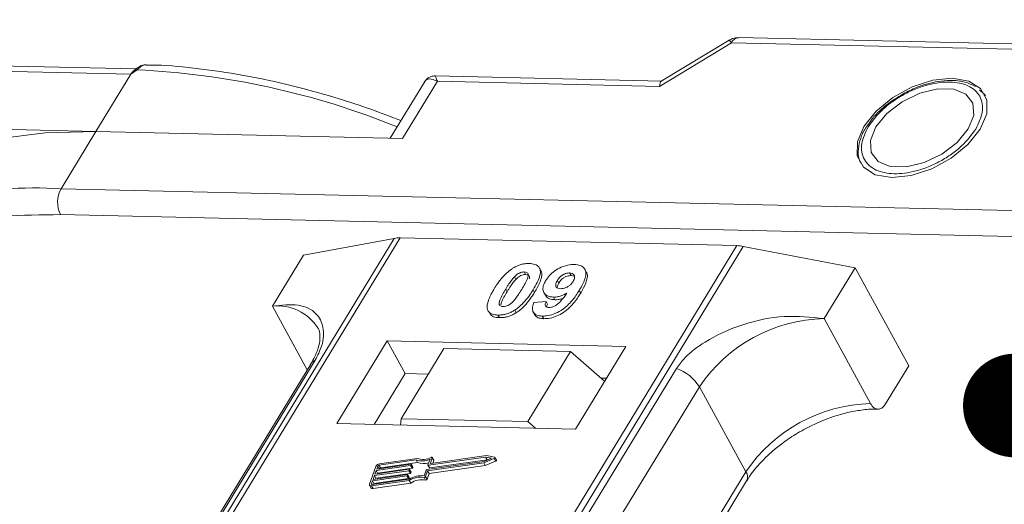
# Model space of a CAD drawing. Header units: millimetres. Extents: x -797 to 677, y 79 to 1112.
# Tile 73 of 75: x 473 to 520, y 901 to 925. Entities that reach past the tile are written whole.
import ezdxf

# ---------------------------------------------------------------- set-up
doc = ezdxf.new("R2010")
doc.units = ezdxf.units.MM
doc.styles.get("Standard").update_dxf_attribs({"font": '仿宋_GB2312.ttf', "width": 0.8})
doc.dimstyles.new('ISO-25.1', dxfattribs={"dimtxt": 6, "dimasz": 5, "dimexe": 3.5, "dimexo": 0.625, "dimgap": 1.5, "dimtad": 1, "dimtoh": 1, "dimtxsty": 'Standard', "dimcen": 2.5, "dimadec": 0, "dimazin": 0, "dimtfac": 1, "dimtmove": 0, "dimatfit": 3, "dimfxl": 0, "dimarcsym": 0})

msp = doc.modelspace()

# ---------------------------------------------------------------- linework, layer by layer
at = {"color": 7, "linetype": 'Continuous', "lineweight": 15}
for p, q in [((545.285, 922.821), (507.545, 923.687)), ((503.718, 921.338), (507.18, 923.437)), ((507.069, 923.559), (503.806, 921.582)), ((507.18, 923.437), (544.92, 922.571)), ((478.503, 922.175), (443.966, 922.967)), ((444.063, 922.707), (478.247, 921.923)), ((478.247, 921.923), (476.566, 919.161)), ((478.546, 922.133), (478.247, 921.923)), ((503.826, 921.594), (492.92, 921.844)), ((492.391, 921.546), (490.741, 918.836)), ((491.336, 918.822), (493.017, 921.584)), ((493.017, 921.584), (503.718, 921.338)), ((519.327, 920.997), (519.131, 921.172)), ((519.357, 920.978), (519.425, 920.887)), ((476.566, 919.161), (462.622, 919.481)), ((513.831, 919.583), (513.724, 919.431)), ((474.885, 916.399), (476.566, 919.161)), ((476.566, 919.161), (491.336, 918.822)), ((540.251, 914.899), (474.885, 916.399)), ((540.223, 913.655), (474.857, 915.155)), ((490.94, 914.011), (469.15, 878.201)), ((469.419, 878.195), (491.225, 914.032)), ((507.442, 913.66), (485.636, 877.823)), ((486.562, 913.205), (490.94, 914.011)), ((491.225, 914.032), (507.442, 913.66)), ((486.562, 913.205), (485.068, 910.75)), ((485.969, 877.815), (507.758, 913.625)), ((507.758, 913.625), (513.14, 912.595)), ((497.201, 912.392), (497.27, 912.266)), ((497.999, 912.462), (497.93, 912.588)), ((499.456, 912.215), (499.387, 912.341)), ((500.187, 912.397), (500.118, 912.523)), ((511.646, 910.14), (513.14, 912.595)), ((513.14, 912.595), (515.726, 907.868)), ((496.729, 912.158), (496.798, 912.032)), ((498.801, 911.982), (498.87, 911.856)), ((499.456, 912.215), (499.583, 912.19)), ((496.308, 911.567), (496.377, 911.441)), ((497.7, 911.406), (497.631, 911.532)), ((498.147, 911.402), (498.216, 911.276)), ((499.923, 911.376), (499.854, 911.502)), ((497.672, 910.924), (498.256, 910.963)), ((498.256, 910.963), (498.325, 910.837)), ((498.612, 911.178), (498.681, 911.052)), ((485.068, 910.75), (486.751, 907.675)), ((495.512, 910.451), (495.581, 910.325)), ((496.744, 910.548), (496.813, 910.422)), ((497.636, 910.458), (497.705, 910.332)), ((495.937, 910.314), (496.006, 910.188)), ((498.07, 910.265), (498.139, 910.139)), ((513.888, 906.043), (511.646, 910.14)), ((490.599, 909.067), (488.172, 905.078)), ((502.092, 908.804), (490.599, 909.067)), ((490.599, 909.067), (491.462, 907.491)), ((491.268, 905.318), (493.322, 908.694)), ((499.427, 908.554), (493.322, 908.694)), ((499.427, 908.554), (497.373, 905.178)), ((501.072, 907.126), (499.427, 908.554)), ((499.665, 904.814), (502.092, 908.804)), ((471.816, 882.966), (487.129, 908.131)), ((486.915, 907.945), (471.602, 882.779)), ((504.533, 907.732), (489.22, 882.566)), ((491.462, 907.491), (489.968, 905.036)), ((492.575, 907.466), (491.462, 907.491)), ((514.606, 906.026), (515.726, 907.868)), ((501.158, 907.269), (500.901, 907.275)), ((490.328, 881.689), (505.641, 906.855)), ((507.883, 902.758), (505.641, 906.855)), ((491.244, 905.007), (491.268, 905.318)), ((491.268, 905.318), (497.373, 905.178)), ((497.373, 905.178), (497.742, 904.858)), ((488.172, 905.078), (499.665, 904.814)), ((491.992, 903.329), (490.204, 903.075)), ((492.046, 903.404), (490.23, 903.146)), ((492.061, 903.203), (491.992, 903.329)), ((492.505, 902.863), (495.265, 903.255)), ((492.565, 903.09), (492.664, 903.364)), ((495.341, 903.468), (492.582, 903.076)), ((492.651, 902.95), (495.41, 903.342)), ((492.682, 903.174), (492.774, 903.431)), ((495.385, 903.541), (492.699, 903.16)), ((492.843, 903.323), (492.774, 903.449)), ((492.774, 903.431), (492.843, 903.305)), ((492.796, 903.174), (492.843, 903.305)), ((495.258, 903.187), (495.749, 903.394)), ((495.265, 903.255), (495.626, 903.407)), ((495.327, 903.06), (495.818, 903.268)), ((495.626, 903.407), (495.341, 903.468)), ((495.41, 903.342), (495.341, 903.468)), ((495.773, 903.459), (495.385, 903.541)), ((495.41, 903.342), (495.45, 903.333)), ((495.749, 903.394), (495.818, 903.268)), ((495.858, 903.322), (495.789, 903.449)), ((490.054, 903.02), (489.748, 902.169)), ((491.64, 902.808), (489.98, 902.572)), ((490.005, 902.643), (491.666, 902.878)), ((490.069, 902.82), (490.005, 902.643)), ((491.729, 903.056), (490.069, 902.82)), ((490.138, 902.694), (490.069, 902.82)), ((490.095, 902.891), (491.755, 903.127)), ((490.145, 903.033), (490.095, 902.891)), ((490.138, 902.694), (491.798, 902.93)), ((490.214, 902.908), (490.145, 903.033)), ((490.204, 903.075), (490.273, 902.949)), ((490.273, 902.949), (492.061, 903.203)), ((491.709, 902.681), (491.64, 902.808)), ((491.682, 902.864), (491.669, 902.828)), ((491.738, 902.702), (491.669, 902.828)), ((491.751, 902.747), (491.682, 902.873)), ((491.751, 902.738), (491.682, 902.864)), ((491.798, 902.93), (491.729, 903.056)), ((491.771, 903.112), (491.759, 903.077)), ((491.828, 902.951), (491.759, 903.077)), ((491.84, 902.995), (491.771, 903.121)), ((491.84, 902.986), (491.771, 903.112)), ((491.828, 902.951), (491.84, 902.986)), ((492.377, 902.568), (492.476, 902.842)), ((492.45, 902.527), (492.548, 902.802)), ((492.548, 902.802), (495.258, 903.187)), ((492.617, 902.676), (492.548, 902.802)), ((492.565, 903.081), (492.634, 902.955)), ((492.651, 902.95), (492.582, 903.076)), ((507.883, 902.758), (492.613, 877.663)), ((492.617, 902.676), (495.327, 903.06)), ((492.69, 903.16), (492.682, 903.174)), ((495.327, 903.06), (495.258, 903.187)), ((489.891, 902.324), (489.84, 902.182)), ((489.847, 902.082), (491.664, 902.34)), ((489.873, 902.153), (491.661, 902.407)), ((491.551, 902.559), (489.891, 902.324)), ((489.96, 902.197), (489.891, 902.324)), ((489.916, 902.394), (491.576, 902.63)), ((489.98, 902.572), (489.916, 902.394)), ((489.96, 902.197), (491.62, 902.433)), ((490.049, 902.446), (489.98, 902.572)), ((490.037, 902.412), (490.049, 902.446)), ((490.049, 902.446), (491.709, 902.681)), ((490.126, 902.66), (490.138, 902.694)), ((491.62, 902.433), (491.551, 902.559)), ((491.593, 902.616), (491.58, 902.58)), ((491.649, 902.454), (491.58, 902.58)), ((491.662, 902.499), (491.593, 902.625)), ((491.593, 902.616), (491.662, 902.49)), ((491.649, 902.454), (491.662, 902.49)), ((491.733, 902.214), (491.664, 902.34)), ((491.738, 902.702), (491.751, 902.738)), ((492.373, 902.486), (492.442, 902.36)), ((492.519, 902.401), (492.45, 902.527)), ((492.519, 902.401), (492.617, 902.676)), ((492.911, 877.656), (507.916, 902.317)), ((489.75, 902.114), (489.819, 901.988)), ((489.84, 902.182), (489.855, 902.153)), ((489.916, 901.956), (489.847, 902.082)), ((489.916, 901.956), (491.733, 902.214)), ((489.947, 902.163), (489.96, 902.197))]:
    msp.add_line(p, q, dxfattribs=at)
at = {"color": 7, "linetype": 'Continuous', "lineweight": 15, "flags": 128}
for points in [[(478.546, 922.133), (478.529, 922.144), (478.514, 922.151), (478.501, 922.156), (478.49, 922.158), (478.48, 922.157), (478.473, 922.154), (478.468, 922.148), (478.465, 922.139)], [(517.824, 921.73), (516.887, 921.633), (515.899, 921.311), (514.957, 920.796), (514.153, 920.138), (513.566, 919.401), (513.253, 918.658), (513.245, 917.982), (513.542, 917.438), (514.116, 917.08), (514.911, 916.943), (515.848, 917.04), (516.835, 917.362), (517.777, 917.878), (518.581, 918.536), (519.169, 919.272), (519.482, 920.015), (519.49, 920.692), (519.192, 921.236), (518.618, 921.593), (517.824, 921.73)], [(514.141, 919.388), (513.879, 918.734), (513.917, 918.153), (514.251, 917.714), (514.84, 917.472), (515.614, 917.454), (516.478, 917.663), (517.329, 918.074), (518.064, 918.638), (518.594, 919.286), (518.856, 919.939), (518.817, 920.521), (518.483, 920.959), (517.894, 921.202), (517.121, 921.219), (516.257, 921.01), (515.406, 920.599), (514.671, 920.035), (514.141, 919.388)], [(476.566, 919.161), (474.114, 919.103), (471.815, 918.814), (469.695, 918.298), (467.777, 917.56), (466.082, 916.608), (464.628, 915.452), (463.432, 914.106), (463.252, 913.855)], [(492.72, 903.454), (492.732, 903.458), (492.744, 903.46), (492.755, 903.46), (492.764, 903.458), (492.771, 903.453), (492.775, 903.447), (492.776, 903.439), (492.774, 903.431)], [(495.773, 903.459), (495.782, 903.455), (495.789, 903.449), (495.791, 903.44), (495.789, 903.43), (495.783, 903.42), (495.774, 903.41), (495.763, 903.401), (495.749, 903.394)], [(495.818, 903.268), (495.832, 903.275), (495.843, 903.284), (495.852, 903.294), (495.858, 903.304), (495.86, 903.314), (495.858, 903.322)], [(491.666, 902.878), (491.67, 902.879), (491.674, 902.878), (491.677, 902.877), (491.68, 902.876), (491.682, 902.873), (491.683, 902.87), (491.683, 902.867), (491.682, 902.864)], [(491.755, 903.127), (491.759, 903.127), (491.763, 903.127), (491.766, 903.126), (491.769, 903.124), (491.771, 903.122), (491.772, 903.119), (491.772, 903.116), (491.771, 903.112)], [(492.582, 903.076), (492.577, 903.076), (492.573, 903.076), (492.57, 903.077), (492.567, 903.079), (492.565, 903.081), (492.564, 903.084), (492.564, 903.087), (492.565, 903.09)], [(492.699, 903.16), (492.694, 903.159), (492.69, 903.16), (492.687, 903.161), (492.684, 903.163), (492.682, 903.165), (492.681, 903.168), (492.681, 903.171), (492.682, 903.174)], [(491.576, 902.63), (491.581, 902.63), (491.585, 902.63), (491.588, 902.629), (491.591, 902.627), (491.593, 902.625), (491.594, 902.622), (491.594, 902.619), (491.593, 902.616)], [(489.847, 902.082), (489.821, 902.08), (489.798, 902.082), (489.777, 902.089), (489.761, 902.099), (489.75, 902.113), (489.744, 902.129), (489.743, 902.148), (489.748, 902.169)], [(489.84, 902.182), (489.838, 902.175), (489.838, 902.169), (489.84, 902.163), (489.844, 902.158), (489.85, 902.155), (489.856, 902.153), (489.864, 902.152), (489.873, 902.153)]]:
    msp.add_lwpolyline(points, dxfattribs=at)
at = {"color": 7, "linetype": 'Continuous', "lineweight": 15}
for centre, radius, start, end in [((507.579, 923.245), 0.443, 94.3757, 154.3004), ((506.948, 923.338), 0.252, 23.1821, 61.5127), ((476.812, 884.26), 37.913, 67.8978, 87.3791), ((473.615, 898.821), 17.623, 85.8654, 121.5842), ((476.071, 915.749), 1.352, 151.2883, 206.0774), ((491.185, 912.628), 1.404, 88.3644, 100.0749), ((507.39, 911.737), 1.923, 78.9596, 88.4511), ((485.309, 908.442), 2.32, 32.7281, 95.9449), ((511.814, 902.703), 7.439, 91.2925, 146.0732), ((487.327, 907.688), 0.486, 114.0472, 148.0355), ((503.891, 905.783), 2.052, 31.4947, 71.765), ((514.055, 898.605), 7.439, 91.2925, 146.0732), ((492.283, 904.188), 0.907, 251.2927, 294.8085), ((492.328, 904.172), 0.819, 249.8549, 298.6145), ((492.824, 903.313), 0.0214, 336.1246, 26.8104), ((490.259, 902.919), 0.229, 97.4207, 153.8527), ((490.214, 902.999), 0.0762, 97.4207, 153.8527), ((490.283, 902.872), 0.0769, 97.5763, 152.4403), ((491.635, 902.845), 0.0381, 277.4207, 333.8527), ((491.724, 903.094), 0.0381, 277.4207, 333.8527), ((491.741, 902.742), 0.011, 336.9348, 26.0002), ((491.793, 902.967), 0.0381, 277.4207, 333.8527), ((491.83, 902.99), 0.011, 336.9348, 26.0002), ((492.343, 904.005), 0.85, 250.6487, 287.8017), ((492.51, 902.825), 0.0381, 97.4207, 153.8527), ((492.646, 902.964), 0.0149, 216.6597, 287.1115), ((507.541, 902.51), 0.422, 332.7392, 35.9387), ((491.546, 902.597), 0.0381, 277.4207, 333.8527), ((491.615, 902.471), 0.0381, 277.4207, 333.8527), ((492.264, 901.4), 1.173, 84.4424, 120.9301), ((491.652, 902.494), 0.011, 336.9348, 26.0002), ((492.206, 901.503), 0.998, 80.3986, 122.9491), ((491.704, 902.719), 0.0381, 277.4207, 333.8527), ((492.275, 901.377), 0.998, 80.3986, 122.9491), ((492.383, 902.559), 0.0736, 261.7629, 334.647), ((492.452, 902.433), 0.0736, 261.7629, 334.647), ((489.89, 902.041), 0.0892, 216.6597, 287.1115)]:
    msp.add_arc(centre, radius, start, end, dxfattribs=at)
msp.add_ellipse((504.063, 920.708), major_axis=(-0.236, 0.883), ratio=0.289398, start_param=0.084261, end_param=0.701056, dxfattribs=at)
for points, knots in [([(507.545, 923.683), (507.439, 923.68), (507.269, 923.674), (507.128, 923.582), (507.076, 923.548)], [0, 0, 0, 0, 0.626203, 1, 1, 1, 1]), ([(478.961, 922.376), (478.917, 922.373), (478.823, 922.367), (478.654, 922.294), (478.542, 922.207), (478.473, 922.154)], [0, 0, 0, 0, 0.2496368, 0.538323, 1, 1, 1, 1]), ([(479.002, 922.377), (478.997, 922.378), (478.958, 922.389), (478.877, 922.366), (478.763, 922.317), (478.654, 922.236), (478.58, 922.166), (478.546, 922.133)], [0, 0, 0, 0, 0.0330436, 0.2854264, 0.5318753, 0.785768, 1, 1, 1, 1]), ([(491.26, 919.688), (490.778, 919.874), (489.616, 920.322), (487.754, 920.913), (485.678, 921.47), (483.586, 921.909), (481.51, 922.208), (479.974, 922.36), (479.159, 922.366), (479.001, 922.367)], [0, 0, 0, 0, 0.114988, 0.276983, 0.443362, 0.612888, 0.784719, 0.958276, 1, 1, 1, 1]), ([(478.48, 922.157), (478.467, 922.148), (478.442, 922.129), (478.416, 922.11), (478.403, 922.101)], [0, 0, 0, 0, 0.518796, 1, 1, 1, 1]), ([(492.918, 921.844), (492.854, 921.84), (492.744, 921.833), (492.56, 921.748), (492.476, 921.652), (492.43, 921.6)], [0, 0, 0, 0, 0.3893829, 0.6668621, 1, 1, 1, 1]), ([(492.919, 921.838), (492.919, 921.84), (492.918, 921.864), (492.941, 921.781), (492.992, 921.65), (493.017, 921.584)], [0, 0, 0, 0, 0.044563, 0.521846, 1, 1, 1, 1]), ([(493.017, 921.584), (492.878, 921.64), (492.661, 921.728), (492.466, 921.66), (492.395, 921.547), (492.363, 921.495)], [0, 0, 0, 0, 0.498413, 0.772928, 1, 1, 1, 1]), ([(513.781, 919.396), (513.985, 919.673), (514.3, 920.101), (514.935, 920.609), (515.483, 920.952), (516.069, 921.23), (516.834, 921.482), (517.744, 921.6), (518.489, 921.445), (518.929, 921.164), (519.166, 920.868), (519.286, 920.509), (519.295, 919.986), (519.088, 919.556), (518.953, 919.277)], [0, 0, 0, 0, 0.1197215, 0.184837, 0.25, 0.3151155, 0.3802785, 0.5, 0.6197215, 0.684837, 0.75, 0.8151155, 0.8802785, 1, 1, 1, 1]), ([(518.951, 921.332), (518.78, 921.413), (518.423, 921.582), (517.788, 921.641), (517.183, 921.591), (516.632, 921.47), (516.065, 921.285), (515.677, 921.089), (515.466, 920.984)], [0, 0, 0, 0, 0.1912901, 0.3970639, 0.559818, 0.6867563, 0.8302953, 1, 1, 1, 1]), ([(515.466, 920.984), (515.185, 920.812), (514.791, 920.573), (514.306, 920.147), (514.018, 919.858), (513.874, 919.645), (513.831, 919.583)], [0, 0, 0, 0, 0.431946, 0.604262, 0.884419, 1, 1, 1, 1]), ([(513.724, 919.431), (513.696, 919.393), (513.553, 919.197), (513.393, 918.823), (513.278, 918.325), (513.281, 917.905), (513.392, 917.694), (513.429, 917.626)], [0, 0, 0, 0, 0.062547, 0.320218, 0.586185, 0.865747, 1, 1, 1, 1]), ([(518.953, 919.277), (518.749, 919), (518.435, 918.573), (517.799, 918.065), (517.252, 917.721), (516.665, 917.443), (515.9, 917.191), (514.99, 917.073), (514.246, 917.229), (513.805, 917.509), (513.569, 917.806), (513.448, 918.165), (513.44, 918.687), (513.647, 919.117), (513.781, 919.396)], [0, 0, 0, 0, 0.1197215, 0.184837, 0.25, 0.3151155, 0.3802785, 0.5, 0.6197215, 0.684837, 0.75, 0.8151155, 0.8802785, 1, 1, 1, 1]), ([(474.857, 915.155), (473.924, 915.147), (472.03, 915.131), (469.406, 914.708), (467.182, 914.015), (465.572, 913.275), (464.834, 912.747), (464.573, 912.56)], [0, 0, 0, 0, 0.228681, 0.464455, 0.706869, 0.896356, 1, 1, 1, 1]), ([(496.644, 912.566), (496.694, 912.597), (496.797, 912.658), (496.961, 912.726), (497.128, 912.774), (497.264, 912.794), (497.371, 912.801), (497.424, 912.801), (497.45, 912.801)], [0, 0, 0, 0, 0.193776, 0.3936, 0.587864, 0.788908, 0.894169, 1, 1, 1, 1]), ([(497.45, 912.801), (497.544, 912.792), (497.731, 912.775), (497.91, 912.648), (497.996, 912.463), (497.952, 912.09), (497.767, 911.769), (497.631, 911.532)], [0, 0, 0, 0, 0.147566, 0.296688, 0.431278, 0.580404, 1, 1, 1, 1]), ([(498.234, 911.971), (498.29, 912.053), (498.402, 912.219), (498.663, 912.449), (498.975, 912.626), (499.314, 912.739), (499.518, 912.747), (499.625, 912.751)], [0, 0, 0, 0, 0.197927, 0.397728, 0.597413, 0.790584, 1, 1, 1, 1]), ([(499.625, 912.751), (499.718, 912.742), (499.905, 912.725), (500.088, 912.594), (500.184, 912.402), (500.156, 912.07), (500.005, 911.757), (499.875, 911.539), (499.854, 911.502)], [0, 0, 0, 0, 0.148288, 0.2977445, 0.4437132, 0.6077915, 0.9347078, 1, 1, 1, 1]), ([(495.755, 911.58), (495.806, 911.662), (495.923, 911.848), (496.173, 912.172), (496.431, 912.429), (496.623, 912.553), (496.644, 912.566)], [0, 0, 0, 0, 0.236731, 0.537555, 0.949668, 1, 1, 1, 1]), ([(496.729, 912.158), (496.772, 912.2), (496.841, 912.268), (496.966, 912.344), (497.08, 912.382), (497.157, 912.391), (497.197, 912.392), (497.201, 912.392)], [0, 0, 0, 0, 0.334804, 0.542561, 0.750382, 0.970721, 1, 1, 1, 1]), ([(496.798, 912.032), (496.841, 912.074), (496.91, 912.142), (497.035, 912.218), (497.149, 912.256), (497.226, 912.265), (497.266, 912.265), (497.27, 912.266)], [0, 0, 0, 0, 0.334804, 0.542561, 0.750382, 0.970721, 1, 1, 1, 1]), ([(497.201, 912.392), (497.24, 912.387), (497.31, 912.38), (497.376, 912.33), (497.402, 912.238), (497.368, 912.068), (497.246, 911.826), (497.136, 911.642), (497.081, 911.55)], [0, 0, 0, 0, 0.1046136, 0.1888141, 0.2735119, 0.444127, 0.7194809, 1, 1, 1, 1]), ([(497.27, 912.266), (497.309, 912.261), (497.379, 912.254), (497.444, 912.204), (497.467, 912.137), (497.455, 912.083), (497.449, 912.057)], [0, 0, 0, 0, 0.293658, 0.530016, 0.767769, 1, 1, 1, 1]), ([(497.7, 911.406), (497.748, 911.488), (497.898, 911.743), (498.043, 912.081), (498.066, 912.359), (498.004, 912.434), (497.987, 912.455)], [0, 0, 0, 0, 0.220552, 0.687786, 0.91457, 1, 1, 1, 1]), ([(498.801, 911.982), (498.836, 912.035), (498.893, 912.12), (499.013, 912.229), (499.132, 912.293), (499.262, 912.336), (499.342, 912.339), (499.387, 912.341)], [0, 0, 0, 0, 0.2913202, 0.4655393, 0.6416315, 0.798664, 1, 1, 1, 1]), ([(499.387, 912.341), (499.433, 912.336), (499.526, 912.325), (499.607, 912.25), (499.64, 912.151), (499.613, 912.038), (499.572, 911.964), (499.553, 911.93)], [0, 0, 0, 0, 0.207955, 0.420406, 0.62732, 0.827707, 1, 1, 1, 1]), ([(499.923, 911.376), (499.971, 911.458), (500.116, 911.706), (500.244, 912.039), (500.252, 912.303), (500.189, 912.375), (500.176, 912.39)], [0, 0, 0, 0, 0.227122, 0.68486, 0.934898, 1, 1, 1, 1]), ([(496.308, 911.567), (496.333, 911.608), (496.383, 911.69), (496.455, 911.801), (496.522, 911.9), (496.585, 911.986), (496.652, 912.073), (496.704, 912.13), (496.729, 912.158)], [0, 0, 0, 0, 0.205942, 0.411959, 0.558149, 0.704502, 0.851801, 1, 1, 1, 1]), ([(496.377, 911.441), (496.402, 911.482), (496.452, 911.564), (496.524, 911.675), (496.591, 911.773), (496.654, 911.86), (496.721, 911.947), (496.772, 912.004), (496.798, 912.032)], [0, 0, 0, 0, 0.2059417, 0.4119594, 0.558149, 0.7045024, 0.8518015, 1, 1, 1, 1]), ([(498.612, 911.178), (498.52, 911.188), (498.333, 911.208), (498.162, 911.346), (498.084, 911.538), (498.117, 911.758), (498.199, 911.907), (498.234, 911.971)], [0, 0, 0, 0, 0.2101886, 0.4217733, 0.6236035, 0.8370344, 1, 1, 1, 1]), ([(498.955, 911.585), (498.908, 911.59), (498.822, 911.599), (498.74, 911.659), (498.709, 911.742), (498.729, 911.854), (498.774, 911.934), (498.801, 911.982)], [0, 0, 0, 0, 0.213937, 0.398075, 0.583091, 0.751666, 1, 1, 1, 1]), ([(498.788, 911.635), (498.79, 911.661), (498.798, 911.731), (498.842, 911.808), (498.87, 911.856)], [0, 0, 0, 0, 0.366323, 1, 1, 1, 1]), ([(498.87, 911.856), (498.905, 911.909), (498.962, 911.994), (499.082, 912.103), (499.201, 912.167), (499.331, 912.21), (499.411, 912.213), (499.456, 912.215)], [0, 0, 0, 0, 0.29132, 0.465539, 0.641632, 0.798664, 1, 1, 1, 1]), ([(499.553, 911.93), (499.521, 911.881), (499.465, 911.799), (499.34, 911.697), (499.213, 911.632), (499.078, 911.589), (498.996, 911.587), (498.955, 911.585)], [0, 0, 0, 0, 0.267394, 0.447214, 0.627122, 0.813065, 1, 1, 1, 1]), ([(495.433, 910.582), (495.425, 910.615), (495.409, 910.684), (495.42, 910.831), (495.47, 911.022), (495.56, 911.229), (495.658, 911.416), (495.723, 911.525), (495.755, 911.58)], [0, 0, 0, 0, 0.1184406, 0.2393457, 0.4595932, 0.6849248, 0.8422399, 1, 1, 1, 1]), ([(496.186, 910.723), (496.14, 910.729), (496.066, 910.739), (496.007, 910.796), (495.989, 910.891), (496.025, 911.061), (496.15, 911.301), (496.255, 911.478), (496.308, 911.567)], [0, 0, 0, 0, 0.12537, 0.20229, 0.279179, 0.464758, 0.730582, 1, 1, 1, 1]), ([(496.079, 910.809), (496.083, 910.842), (496.098, 910.958), (496.222, 911.176), (496.325, 911.352), (496.377, 911.441)], [0, 0, 0, 0, 0.166989, 0.580698, 1, 1, 1, 1]), ([(497.081, 911.55), (497.056, 911.509), (497.005, 911.427), (496.934, 911.316), (496.866, 911.217), (496.803, 911.13), (496.736, 911.042), (496.684, 910.985), (496.658, 910.957)], [0, 0, 0, 0, 0.20527, 0.410616, 0.55715, 0.703844, 0.851471, 1, 1, 1, 1]), ([(497.631, 911.532), (497.579, 911.45), (497.462, 911.264), (497.218, 910.947), (496.961, 910.691), (496.772, 910.567), (496.744, 910.548)], [0, 0, 0, 0, 0.237281, 0.538591, 0.932677, 1, 1, 1, 1]), ([(496.813, 910.422), (496.861, 910.455), (496.959, 910.521), (497.122, 910.66), (497.295, 910.838), (497.455, 911.039), (497.589, 911.23), (497.663, 911.347), (497.7, 911.406)], [0, 0, 0, 0, 0.118595, 0.239509, 0.447458, 0.659935, 0.829685, 1, 1, 1, 1]), ([(499.854, 911.502), (499.802, 911.421), (499.646, 911.174), (499.373, 910.835), (498.983, 910.527), (498.621, 910.347), (498.304, 910.269), (498.132, 910.266), (498.07, 910.265)], [0, 0, 0, 0, 0.142337, 0.429127, 0.589943, 0.751205, 0.909895, 1, 1, 1, 1]), ([(498.139, 910.139), (498.24, 910.143), (498.442, 910.151), (498.777, 910.26), (499.107, 910.438), (499.484, 910.753), (499.737, 911.081), (499.885, 911.316), (499.923, 911.376)], [0, 0, 0, 0, 0.14324, 0.28761, 0.430449, 0.591135, 0.89544, 1, 1, 1, 1]), ([(498.39, 910.673), (498.431, 910.675), (498.513, 910.68), (498.659, 910.738), (498.823, 910.84), (499.037, 911.061), (499.167, 911.245), (499.257, 911.372)], [0, 0, 0, 0, 0.112015, 0.224355, 0.367768, 0.565827, 1, 1, 1, 1]), ([(499.257, 911.372), (499.205, 911.343), (499.101, 911.284), (498.962, 911.232), (498.852, 911.202), (498.771, 911.187), (498.69, 911.179), (498.638, 911.178), (498.612, 911.178)], [0, 0, 0, 0, 0.2434912, 0.4962659, 0.6182099, 0.7417038, 0.8701584, 1, 1, 1, 1]), ([(487.129, 908.131), (487.247, 908.366), (487.548, 908.966), (487.561, 909.761), (487.205, 910.466), (486.391, 910.881), (485.508, 910.793), (485.068, 910.75)], [0, 0, 0, 0, 0.1257134, 0.3212757, 0.5244662, 0.763484, 1, 1, 1, 1]), ([(496.658, 910.957), (496.615, 910.915), (496.546, 910.847), (496.422, 910.772), (496.31, 910.733), (496.232, 910.724), (496.192, 910.723), (496.186, 910.723)], [0, 0, 0, 0, 0.333678, 0.540413, 0.747264, 0.961209, 1, 1, 1, 1]), ([(498.07, 910.265), (497.977, 910.274), (497.808, 910.291), (497.65, 910.407), (497.581, 910.583), (497.61, 910.768), (497.658, 910.891), (497.672, 910.924)], [0, 0, 0, 0, 0.242788, 0.438865, 0.634801, 0.900936, 1, 1, 1, 1]), ([(498.256, 910.963), (498.235, 910.914), (498.204, 910.838), (498.215, 910.748), (498.261, 910.699), (498.326, 910.677), (498.372, 910.674), (498.39, 910.673)], [0, 0, 0, 0, 0.344714, 0.529059, 0.714209, 0.892196, 1, 1, 1, 1]), ([(498.228, 911.283), (498.241, 911.253), (498.283, 911.158), (498.444, 911.073), (498.611, 911.058), (498.681, 911.052)], [0, 0, 0, 0, 0.20752, 0.66568, 1, 1, 1, 1]), ([(498.285, 910.696), (498.288, 910.722), (498.292, 910.767), (498.315, 910.816), (498.325, 910.837)], [0, 0, 0, 0, 0.569737, 1, 1, 1, 1]), ([(498.681, 911.052), (498.731, 911.053), (498.831, 911.055), (498.964, 911.085), (499.042, 911.112), (499.064, 911.12)], [0, 0, 0, 0, 0.409454, 0.83528, 1, 1, 1, 1]), ([(495.937, 910.314), (495.89, 910.317), (495.795, 910.322), (495.669, 910.352), (495.561, 910.403), (495.494, 910.466), (495.454, 910.528), (495.44, 910.563), (495.433, 910.582)], [0, 0, 0, 0, 0.192635, 0.388697, 0.582015, 0.783044, 0.890959, 1, 1, 1, 1]), ([(496.744, 910.548), (496.693, 910.518), (496.59, 910.457), (496.426, 910.389), (496.259, 910.341), (496.124, 910.321), (496.016, 910.314), (495.964, 910.314), (495.937, 910.314)], [0, 0, 0, 0, 0.193769, 0.393564, 0.587886, 0.789131, 0.894283, 1, 1, 1, 1]), ([(496.006, 910.188), (496.055, 910.188), (496.154, 910.189), (496.312, 910.212), (496.478, 910.257), (496.618, 910.314), (496.73, 910.372), (496.785, 910.406), (496.813, 910.422)], [0, 0, 0, 0, 0.193594, 0.390501, 0.584817, 0.78683, 0.892868, 1, 1, 1, 1]), ([(495.585, 910.328), (495.597, 910.314), (495.633, 910.274), (495.724, 910.231), (495.83, 910.203), (495.927, 910.191), (495.98, 910.189), (496.006, 910.188)], [0, 0, 0, 0, 0.143925, 0.415852, 0.697483, 0.848301, 1, 1, 1, 1]), ([(497.708, 910.334), (497.744, 910.287), (497.813, 910.195), (497.987, 910.147), (498.101, 910.141), (498.139, 910.139)], [0, 0, 0, 0, 0.415852, 0.802138, 1, 1, 1, 1]), ([(511.646, 910.14), (511.015, 910.209), (509.754, 910.345), (507.708, 909.921), (506.074, 909.171), (505.011, 908.385), (504.662, 907.909), (504.533, 907.732)], [0, 0, 0, 0, 0.249096, 0.498243, 0.745205, 0.90541, 1, 1, 1, 1]), ([(487.252, 909.694), (487.264, 909.679), (487.333, 909.586), (487.369, 909.382), (487.352, 908.977), (487.218, 908.496), (487.012, 908.125), (486.912, 907.944)], [0, 0, 0, 0, 0.054359, 0.333223, 0.559722, 0.78604, 1, 1, 1, 1]), ([(510.671, 904.792), (511.021, 904.968), (511.513, 905.214), (512.251, 905.473), (512.865, 905.643), (513.548, 905.752), (514.015, 905.794), (514.223, 905.775), (514.238, 905.774)], [0, 0, 0, 0, 0.288391, 0.40474, 0.594322, 0.785544, 0.984773, 1, 1, 1, 1]), ([(514.606, 906.026), (514.56, 905.964), (514.468, 905.84), (514.297, 905.765), (514.125, 905.786), (513.983, 905.89), (513.915, 905.999), (513.888, 906.043)], [0, 0, 0, 0, 0.2146939, 0.4293877, 0.6440816, 0.8587754, 1, 1, 1, 1]), ([(507.932, 902.319), (507.981, 902.404), (508.151, 902.703), (508.559, 903.182), (509.086, 903.695), (509.64, 904.144), (510.167, 904.506), (510.536, 904.715), (510.671, 904.792)], [0, 0, 0, 0, 0.097286, 0.340622, 0.525469, 0.686972, 0.885597, 1, 1, 1, 1])]:
    msp.add_open_spline(points, degree=3, knots=knots, dxfattribs=at)
msp.add_open_spline([(478.247, 921.923), (478.279, 921.97), (478.345, 922.065), (478.425, 922.114), (478.465, 922.139)], degree=3, dxfattribs=at)

# ---------------------------------------------------------------- leaders
at = {"color": 5, "lineweight": 9}
for points in [[(454.425, 920.217), (466.383, 951.387), (475.708, 951.387)], [(520.842, 905.953), (533.862, 949.683), (543.187, 949.683)]]:
    msp.add_leader(points, dimstyle='ISO-25.1', override={"dimgap": 1.5, "dimtad": 0, "dimldrblk": 'Dot'}, dxfattribs=at)

doc.saveas('drawing.dxf')
